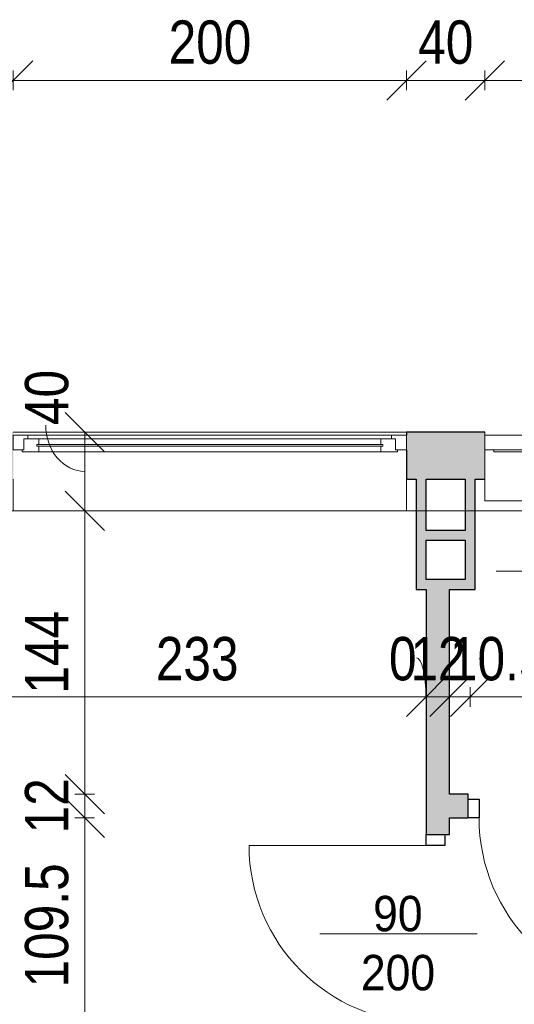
# Model space of a CAD drawing. Header units: centimetres. Extents: x -1743 to 21705, y -8842 to 3590.
# Tile 30 of 44: x -529 to -278, y 2558 to 3058. Entities that reach past the tile are written whole.
import ezdxf

# ---------------------------------------------------------------- set-up
doc = ezdxf.new("R2010")
doc.units = ezdxf.units.CM
doc.linetypes.add('Oś', pattern=[222.25, 127, -31.75, 31.75, -31.75])
for name, color, linetype, lineweight in [('A-ANNO-DIMS', 211, 'Continuous', 13), ('A-ANNO-DIMS-100', 211, 'Continuous', 13), ('A-ANNO-NOTE', 131, 'Continuous', 9), ('A-AREA-IDEN', 2, 'Continuous', 13), ('A-DETL-GENF', 92, 'Continuous', 9), ('A-DETL-MEDM', 33, 'Continuous', 25), ('A-DOOR', 31, 'Continuous', 13), ('A-GLAZ', 151, 'Continuous', 13), ('A-WALL', 113, 'Continuous', 13), ('S-GRID', 1, 'Continuous', 13)]:
    doc.layers.add(name, color=color, linetype=linetype, lineweight=lineweight)
doc.styles.add('Arial', font='arial.ttf', dxfattribs={"width": 0.9, "height": 18})
doc.styles.add('Arial Narrow_2', font='ARIALN.TTF', dxfattribs={"height": 22})
doc.dimstyles.new('Diagonal_1_100__0_1_', dxfattribs={"dimscale": 30.48, "dimtxt": 22.515481, "dimasz": 0.656168, "dimexe": 0.164042, "dimexo": 0.0625, "dimgap": 0.065617, "dimtad": 1, "dimdec": 1, "dimrnd": 0.1, "dimdsep": 46, "dimtxsty": 'Arial Narrow_2', "dimblk1": 'OBLIQUE', "dimblk2": 'OBLIQUE', "dimsah": 1, "dimcen": 0.09, "dimazin": 0, "dimtfac": 1, "dimtdec": 4, "dimtix": 1, "dimtmove": 1, "dimatfit": 3, "dimfxl": 0.164042, "dimfxlon": 1, "dimtvp": 1, "dimtolj": 1, "dimtzin": 0, "dimarcsym": 2})
doc.dimstyles.new('Diagonal_1_100__0_1__1', dxfattribs={"dimscale": 30.48, "dimtxt": 22.515481, "dimasz": 0.656168, "dimexe": 0.164042, "dimexo": 0.0625, "dimgap": 0.065617, "dimtad": 1, "dimdec": 1, "dimrnd": 0.1, "dimdsep": 46, "dimtxsty": 'Arial Narrow_2', "dimblk1": 'OBLIQUE', "dimblk2": 'OBLIQUE', "dimsah": 1, "dimcen": 0.09, "dimazin": 0, "dimtfac": 1, "dimtdec": 4, "dimtix": 1, "dimtmove": 0, "dimatfit": 3, "dimfxl": 0.164042, "dimfxlon": 1, "dimtvp": 1, "dimtolj": 1, "dimtzin": 0, "dimarcsym": 2})
doc.dimstyles.new('Diagonal_1_100__0_1__2', dxfattribs={"dimscale": 30.48, "dimtxt": 22.515481, "dimasz": 0.656168, "dimexe": 0.164042, "dimexo": 0.0625, "dimgap": 0.065617, "dimtad": 1, "dimdec": 1, "dimrnd": 0.1, "dimdsep": 46, "dimtxsty": 'Arial Narrow_2', "dimblk1": 'OBLIQUE', "dimblk2": 'OBLIQUE', "dimsah": 1, "dimcen": 0.09, "dimazin": 0, "dimtfac": 1, "dimtdec": 4, "dimtix": 1, "dimtmove": 2, "dimatfit": 3, "dimfxl": 0.164042, "dimfxlon": 1, "dimtvp": 1, "dimtolj": 1, "dimtzin": 0, "dimarcsym": 2})

# ---------------------------------------------------------------- blocks, each defined once
blk = doc.blocks.new('DRZWI 1S - automatyczna etykieta - Drzwi 90-2252174-6_piętro IV __13_80 m_ - stan istniejący')
at = {"layer": 'A-DETL-GENF'}
for p, q in [((-50.5, 3.5), (-45, 3.5)), ((-50.5, -6), (-50.5, 3.5)), ((-45, 3.5), (-45, -6)), ((45, 3.5), (50.5, 3.5)), ((45, -6), (45, 3.5)), ((50.5, 3.5), (50.5, -6)), ((-45, -6), (-50.5, -6)), ((50.5, -6), (45, -6))]:
    blk.add_line(p, q, dxfattribs=at)
at = {"layer": 'A-DETL-MEDM'}
for p, q in [((-50.5, -6), (-50.5, 3.5)), ((-50.5, 3.5), (-45, 3.5)), ((-45, 3.5), (-45, -6)), ((45, 3.5), (45, -6)), ((50.5, 3.5), (45, 3.5)), ((50.5, -6), (50.5, 3.5)), ((-45, -6), (-50.5, -6)), ((45, -6), (50.5, -6))]:
    blk.add_line(p, q, dxfattribs=at)
at = {"layer": 'A-DOOR'}
blk.add_line((45, -6), (45, -96), dxfattribs=at)
blk.add_arc((45, -6), 90, 180, 270, dxfattribs=at)
blk = doc.blocks.new('DRZWI 1S - automatyczna etykieta - Drzwi 90-2252155-6_piętro IV __13_80 m_ - stan istniejący')
at = {"layer": 'A-DETL-GENF'}
for p, q in [((-50.5, 6), (-50.5, -3.5)), ((-45, 6), (-50.5, 6)), ((-45, -3.5), (-45, 6)), ((50.5, 6), (45, 6)), ((45, 6), (45, -3.5)), ((50.5, -3.5), (50.5, 6)), ((-50.5, -3.5), (-45, -3.5)), ((45, -3.5), (50.5, -3.5))]:
    blk.add_line(p, q, dxfattribs=at)
at = {"layer": 'A-DETL-MEDM'}
for p, q in [((-45, 6), (-50.5, 6)), ((-50.5, 6), (-50.5, -3.5)), ((-45, -3.5), (-45, 6)), ((45, -3.5), (45, 6)), ((45, 6), (50.5, 6)), ((50.5, 6), (50.5, -3.5)), ((-50.5, -3.5), (-45, -3.5)), ((50.5, -3.5), (45, -3.5))]:
    blk.add_line(p, q, dxfattribs=at)
at = {"layer": 'A-DOOR'}
blk.add_line((45, 6), (45, 96), dxfattribs=at)
blk.add_arc((45, 6), 90, 90, 180, dxfattribs=at)
blk = doc.blocks.new('Okno - automatyczna etykieta - 200x165 _nietypowy podział_-2208530-6_piętro IV __13_80 m_ - stan istniejący')
at = {"layer": 'A-GLAZ'}
for p, q in [((-92.5, 10.5), (-100, 10.5)), ((-100, 10.5), (-100, 3)), ((-100, 10.5), (100, 10.5)), ((-92.5, 8.5), (-92.5, 10.5)), ((92.5, 10.5), (-92.5, 10.5)), ((100, 10.5), (92.5, 10.5)), ((92.5, 10.5), (92.5, 8.5)), ((100, 3), (100, 10.5)), ((-87, 8.5), (-94.5, 8.5)), ((-94.5, 8.5), (-94.5, 3)), ((-94.5, 3), (-94.5, 8.5)), ((-94.5, 8.5), (-92.5, 8.5)), ((88, 5.75), (-88, 5.75)), ((-88, 5.75), (-88, 4.75)), ((-88, 4.75), (-88, 5.75)), ((-88, 5.75), (-87, 5.75)), ((-87, 5.75), (-87, 8.5)), ((87, 8.5), (-87, 8.5)), ((94.5, 8.5), (87, 8.5)), ((87, 8.5), (87, 5.75)), ((87, 5.75), (88, 5.75)), ((88, 4.75), (88, 5.75)), ((88, 5.75), (88, 4.75)), ((92.5, 8.5), (94.5, 8.5)), ((94.5, 3), (94.5, 8.5)), ((94.5, 8.5), (94.5, 3)), ((-100, 3), (-94.5, 3)), ((-94.5, 3), (-95.5, 3)), ((-95.5, 3), (-95.5, 2)), ((-95.5, 2), (-87, 2)), ((-88, 4.75), (88, 4.75)), ((-87, 4.75), (-88, 4.75)), ((-87, 2), (-87, 4.75)), ((87, 2), (-87, 2)), ((87, 4.75), (87, 2)), ((88, 4.75), (87, 4.75)), ((87, 2), (95.5, 2)), ((95.5, 3), (94.5, 3)), ((94.5, 3), (100, 3)), ((95.5, 2), (95.5, 3)), ((-100, -26), (-100, -12)), ((100, -12), (100, -26)), ((-100, -28), (-100, -26)), ((-100, -28), (100, -28)), ((100, -26), (100, -28))]:
    blk.add_line(p, q, dxfattribs=at)
blk = doc.blocks.new('Okno - automatyczna etykieta - 110x91-2208586-6_piętro IV __13_80 m_ - stan istniejący')
at = {"layer": 'A-GLAZ'}
for p, q in [((-55, 10.5), (55, 10.5)), ((-55, 3), (-55, 10.5)), ((-55, 10.5), (55, 10.5)), ((55, 10.5), (55, 3)), ((55, 3), (-55, 3)), ((-55, -21), (-55, 3)), ((-50.5, 2), (-50.5, 3)), ((50.5, 2), (-50.5, 2)), ((50.5, 3), (50.5, 2)), ((55, 3), (55, -21)), ((-55, -23), (-55, -21)), ((-55, -23), (55, -23)), ((55, -21), (55, -23))]:
    blk.add_line(p, q, dxfattribs=at)
blk = doc.blocks.new('DIMBLOCK101-6_piętro IV __13_80 m_ - stan istniejący')
at = {"layer": 'A-ANNO-DIMS-100'}
for p, q in [((-612.62, 3027.02), (-602.62, 3037.02)), ((-532.62, 3027.02), (-522.62, 3037.02)), ((-612.62, 3022.02), (-612.62, 3032.02)), ((-532.62, 3022.02), (-532.62, 3032.02)), ((-612.62, 3027.02), (-622.62, 3017.02)), ((-612.62, 3027.02), (-532.62, 3027.02)), ((-612.62, 3027.02), (-612.62, 3022.02)), ((-532.62, 3027.02), (-542.62, 3017.02)), ((-532.62, 3027.02), (-532.62, 3022.02))]:
    blk.add_line(p, q, dxfattribs=at)
at = {"layer": 'A-ANNO-DIMS-100', "color": 0, "insert": (-586.56, 3057.45), "char_height": 22, "width": 33.4516, "attachment_point": 1, "line_spacing_factor": 0.974696, "style": 'Arial Narrow_2'}
blk.add_mtext('80', dxfattribs=at)
blk = doc.blocks.new('_Oblique')
at = {"color": 0, "linetype": 'ByBlock', "lineweight": -2}
blk.add_line((-0.5, -0.5), (0.5, 0.5), dxfattribs=at)
blk = doc.blocks.new('DIMBLOCK102-6_piętro IV __13_80 m_ - stan istniejący')
at = {"layer": 'A-ANNO-DIMS-100'}
for p, q in [((-532.62, 3027.02), (-522.62, 3037.02)), ((-332.62, 3027.02), (-322.62, 3037.02)), ((-532.62, 3022.02), (-532.62, 3032.02)), ((-332.62, 3022.02), (-332.62, 3032.02)), ((-532.62, 3027.02), (-542.62, 3017.02)), ((-532.62, 3027.02), (-332.62, 3027.02)), ((-532.62, 3027.02), (-532.62, 3022.02)), ((-332.62, 3027.02), (-342.62, 3017.02)), ((-332.62, 3027.02), (-332.62, 3022.02))]:
    blk.add_line(p, q, dxfattribs=at)
at = {"layer": 'A-ANNO-DIMS-100', "color": 0, "insert": (-453.53, 3057.45), "char_height": 22, "width": 50.1774, "attachment_point": 1, "line_spacing_factor": 0.974696, "style": 'Arial Narrow_2'}
blk.add_mtext('200', dxfattribs=at)
blk = doc.blocks.new('DIMBLOCK103-6_piętro IV __13_80 m_ - stan istniejący')
at = {"layer": 'A-ANNO-DIMS-100'}
for p, q in [((-332.62, 3027.02), (-322.62, 3037.02)), ((-292.62, 3027.02), (-282.62, 3037.02)), ((-332.62, 3022.02), (-332.62, 3032.02)), ((-292.62, 3022.02), (-292.62, 3032.02)), ((-332.62, 3027.02), (-342.62, 3017.02)), ((-332.62, 3027.02), (-292.62, 3027.02)), ((-332.62, 3027.02), (-332.62, 3022.02)), ((-292.62, 3027.02), (-302.62, 3017.02)), ((-292.62, 3027.02), (-292.62, 3022.02))]:
    blk.add_line(p, q, dxfattribs=at)
at = {"layer": 'A-ANNO-DIMS-100', "color": 0, "insert": (-326.56, 3057.45), "char_height": 22, "width": 33.4516, "attachment_point": 1, "line_spacing_factor": 0.974696, "style": 'Arial Narrow_2'}
blk.add_mtext('40', dxfattribs=at)
blk = doc.blocks.new('DIMBLOCK104-6_piętro IV __13_80 m_ - stan istniejący')
at = {"layer": 'A-ANNO-DIMS-100'}
for p, q in [((-292.62, 3027.02), (-282.62, 3037.02)), ((-182.62, 3027.02), (-172.62, 3037.02)), ((-292.62, 3022.02), (-292.62, 3032.02)), ((-182.62, 3022.02), (-182.62, 3032.02)), ((-292.62, 3027.02), (-302.62, 3017.02)), ((-292.62, 3027.02), (-182.62, 3027.02)), ((-292.62, 3027.02), (-292.62, 3022.02)), ((-182.62, 3027.02), (-192.62, 3017.02)), ((-182.62, 3027.02), (-182.62, 3022.02))]:
    blk.add_line(p, q, dxfattribs=at)
at = {"layer": 'A-ANNO-DIMS-100', "color": 0, "insert": (-258.53, 3057.45), "char_height": 22, "width": 50.1774, "attachment_point": 1, "line_spacing_factor": 0.974696, "style": 'Arial Narrow_2'}
blk.add_mtext('110', dxfattribs=at)
blk = doc.blocks.new('DIMBLOCK116-6_piętro IV __13_80 m_ - stan istniejący')
at = {"layer": 'A-ANNO-DIMS-100'}
for p, q in [((-496.18, 2652.33), (-506.18, 2662.33)), ((-491.18, 2652.33), (-501.18, 2652.33)), ((-496.18, 2542.83), (-496.18, 2652.33)), ((-496.18, 2652.33), (-486.18, 2642.33)), ((-496.18, 2652.33), (-491.18, 2652.33)), ((-496.18, 2542.83), (-506.18, 2552.83)), ((-491.18, 2542.83), (-501.18, 2542.83)), ((-496.18, 2542.83), (-486.18, 2532.83)), ((-496.18, 2542.83), (-491.18, 2542.83))]:
    blk.add_line(p, q, dxfattribs=at)
at = {"layer": 'A-ANNO-DIMS-100', "color": 0, "insert": (-526.61, 2566.13), "char_height": 22, "width": 75.4805, "attachment_point": 1, "rotation": 90, "line_spacing_factor": 0.974696, "style": 'Arial Narrow_2'}
blk.add_mtext('109.5', dxfattribs=at)
blk = doc.blocks.new('DIMBLOCK117-6_piętro IV __13_80 m_ - stan istniejący')
at = {"layer": 'A-ANNO-DIMS-100'}
for p, q in [((-496.18, 2664.33), (-506.18, 2674.33)), ((-496.18, 2652.33), (-506.18, 2662.33)), ((-491.18, 2664.33), (-501.18, 2664.33)), ((-496.18, 2652.33), (-496.18, 2664.33)), ((-496.18, 2664.33), (-486.18, 2654.33)), ((-496.18, 2664.33), (-491.18, 2664.33)), ((-491.18, 2652.33), (-501.18, 2652.33)), ((-496.18, 2652.33), (-486.18, 2642.33)), ((-496.18, 2652.33), (-491.18, 2652.33))]:
    blk.add_line(p, q, dxfattribs=at)
at = {"layer": 'A-ANNO-DIMS-100', "color": 0, "insert": (-526.61, 2644.39), "char_height": 22, "width": 33.4516, "attachment_point": 1, "rotation": 90, "line_spacing_factor": 0.974696, "style": 'Arial Narrow_2'}
blk.add_mtext('12', dxfattribs=at)
blk = doc.blocks.new('DIMBLOCK118-6_piętro IV __13_80 m_ - stan istniejący')
at = {"layer": 'A-ANNO-DIMS-100'}
for p, q in [((-496.18, 2808.33), (-506.18, 2818.33)), ((-501.18, 2808.33), (-491.18, 2808.33)), ((-496.18, 2808.33), (-501.18, 2808.33)), ((-496.18, 2664.33), (-496.18, 2808.33)), ((-496.18, 2808.33), (-486.18, 2798.33)), ((-496.18, 2664.33), (-506.18, 2674.33)), ((-491.18, 2664.33), (-501.18, 2664.33)), ((-496.18, 2664.33), (-486.18, 2654.33)), ((-496.18, 2664.33), (-491.18, 2664.33))]:
    blk.add_line(p, q, dxfattribs=at)
at = {"layer": 'A-ANNO-DIMS-100', "color": 0, "insert": (-526.61, 2715.42), "char_height": 22, "width": 50.1774, "attachment_point": 1, "rotation": 90, "line_spacing_factor": 0.974696, "style": 'Arial Narrow_2'}
blk.add_mtext('144', dxfattribs=at)
blk = doc.blocks.new('DIMBLOCK119-6_piętro IV __13_80 m_ - stan istniejący')
at = {"layer": 'A-ANNO-DIMS-100'}
for p, q in [((-496.18, 2848.33), (-506.18, 2858.33)), ((-501.18, 2848.33), (-491.18, 2848.33)), ((-496.18, 2848.33), (-501.18, 2848.33)), ((-496.18, 2808.33), (-496.18, 2848.33)), ((-496.18, 2848.33), (-486.18, 2838.33)), ((-496.18, 2808.33), (-506.18, 2818.33)), ((-501.18, 2808.33), (-491.18, 2808.33)), ((-496.18, 2808.33), (-501.18, 2808.33)), ((-496.18, 2808.33), (-486.18, 2798.33))]:
    blk.add_line(p, q, dxfattribs=at)
blk.add_ellipse((-496.18, 2851.87), major_axis=(0, 23.54), ratio=0.84407, start_param=1.570796, end_param=3.141593, dxfattribs=at)
at = {"layer": 'A-ANNO-DIMS-100', "color": 0, "insert": (-526.61, 2851.87), "char_height": 22, "width": 33.4516, "attachment_point": 1, "rotation": 90, "line_spacing_factor": 0.974696, "style": 'Arial Narrow_2'}
blk.add_mtext('40', dxfattribs=at)
blk = doc.blocks.new('METKA_POMIESZCZENIA2 - Krótka - bez ramki 2-2396683-6_piętro IV __13_80 m_ - stan istniejący')
at = {"layer": 'A-AREA-IDEN'}
blk.add_line((0.0976, 0), (-0.8, 0), dxfattribs=at)
blk = doc.blocks.new('DIMBLOCK263-6_piętro IV __13_80 m_ - stan istniejący')
at = {"layer": 'A-ANNO-DIMS-100'}
for p, q in [((-555.62, 2713.76), (-545.62, 2723.76)), ((-322.62, 2713.76), (-312.62, 2723.76)), ((-555.62, 2718.76), (-555.62, 2708.76)), ((-555.62, 2713.76), (-555.62, 2718.76)), ((-322.62, 2718.76), (-322.62, 2708.76)), ((-322.62, 2713.76), (-322.62, 2718.76)), ((-555.62, 2713.76), (-565.62, 2703.76)), ((-555.62, 2713.76), (-322.62, 2713.76)), ((-322.62, 2713.76), (-332.62, 2703.76))]:
    blk.add_line(p, q, dxfattribs=at)
at = {"layer": 'A-ANNO-DIMS-100', "color": 0, "insert": (-460.03, 2744.2), "char_height": 22, "width": 50.1774, "attachment_point": 1, "line_spacing_factor": 0.974696, "style": 'Arial Narrow_2'}
blk.add_mtext('233', dxfattribs=at)
blk = doc.blocks.new('DIMBLOCK264-6_piętro IV __13_80 m_ - stan istniejący')
at = {"layer": 'A-ANNO-DIMS-100'}
for p, q in [((-322.62, 2713.76), (-312.62, 2723.76)), ((-322.62, 2713.76), (-312.62, 2723.76)), ((-322.62, 2718.76), (-322.62, 2708.76)), ((-322.62, 2713.76), (-322.62, 2718.76)), ((-322.62, 2718.76), (-322.62, 2708.76)), ((-322.62, 2713.76), (-322.62, 2718.76)), ((-322.62, 2713.76), (-332.62, 2703.76)), ((-322.62, 2713.76), (-332.62, 2703.76)), ((-322.62, 2713.76), (-322.62, 2713.76))]:
    blk.add_line(p, q, dxfattribs=at)
blk.add_ellipse((-327.51, 2713.76), major_axis=(0, 19.87), ratio=0.245801, start_param=4.712389, end_param=6.283185, dxfattribs=at)
at = {"layer": 'A-ANNO-DIMS-100', "color": 0, "insert": (-341.45, 2744.2), "char_height": 22, "width": 16.7258, "attachment_point": 1, "line_spacing_factor": 0.974696, "style": 'Arial Narrow_2'}
blk.add_mtext('\\fArial Narrow|b0|i0|c238|p34|;0', dxfattribs=at)
blk = doc.blocks.new('DIMBLOCK265-6_piętro IV __13_80 m_ - stan istniejący')
at = {"layer": 'A-ANNO-DIMS-100'}
for p, q in [((-322.62, 2713.76), (-312.62, 2723.76)), ((-310.62, 2713.76), (-300.62, 2723.76)), ((-322.62, 2718.76), (-322.62, 2708.76)), ((-322.62, 2713.76), (-322.62, 2718.76)), ((-310.62, 2718.76), (-310.62, 2708.76)), ((-310.62, 2713.76), (-310.62, 2718.76)), ((-322.62, 2713.76), (-332.62, 2703.76)), ((-322.62, 2713.76), (-310.62, 2713.76)), ((-310.62, 2713.76), (-320.62, 2703.76))]:
    blk.add_line(p, q, dxfattribs=at)
at = {"layer": 'A-ANNO-DIMS-100', "color": 0, "insert": (-330.56, 2744.2), "char_height": 22, "width": 33.4516, "attachment_point": 1, "line_spacing_factor": 0.974696, "style": 'Arial Narrow_2'}
blk.add_mtext('12', dxfattribs=at)
blk = doc.blocks.new('DIMBLOCK266-6_piętro IV __13_80 m_ - stan istniejący')
at = {"layer": 'A-ANNO-DIMS-100'}
for p, q in [((-310.62, 2713.76), (-300.62, 2723.76)), ((-300.12, 2713.76), (-290.12, 2723.76)), ((-310.62, 2718.76), (-310.62, 2708.76)), ((-310.62, 2713.76), (-310.62, 2718.76)), ((-300.12, 2718.76), (-300.12, 2708.76)), ((-300.12, 2713.76), (-300.12, 2718.76)), ((-310.62, 2713.76), (-320.62, 2703.76)), ((-310.62, 2713.76), (-300.12, 2713.76)), ((-300.12, 2713.76), (-310.12, 2703.76))]:
    blk.add_line(p, q, dxfattribs=at)
at = {"layer": 'A-ANNO-DIMS-100', "color": 0, "insert": (-310.42, 2744.2), "char_height": 22, "width": 58.7547, "attachment_point": 1, "line_spacing_factor": 0.974696, "style": 'Arial Narrow_2'}
blk.add_mtext('10.5', dxfattribs=at)
blk = doc.blocks.new('DIMBLOCK267-6_piętro IV __13_80 m_ - stan istniejący')
at = {"layer": 'A-ANNO-DIMS-100'}
for p, q in [((-300.12, 2713.76), (-290.12, 2723.76)), ((-96.62, 2713.76), (-86.62, 2723.76)), ((-300.12, 2718.76), (-300.12, 2708.76)), ((-300.12, 2713.76), (-300.12, 2718.76)), ((-96.62, 2718.76), (-96.62, 2708.76)), ((-96.62, 2713.76), (-96.62, 2718.76)), ((-300.12, 2713.76), (-310.12, 2703.76)), ((-300.12, 2713.76), (-96.62, 2713.76)), ((-96.62, 2713.76), (-106.62, 2703.76))]:
    blk.add_line(p, q, dxfattribs=at)
at = {"layer": 'A-ANNO-DIMS-100', "color": 0, "insert": (-241.37, 2744.2), "char_height": 22, "width": 75.4805, "attachment_point": 1, "line_spacing_factor": 0.974696, "style": 'Arial Narrow_2'}
blk.add_mtext('203.5', dxfattribs=at)

msp = doc.modelspace()

# ---------------------------------------------------------------- hatches: boundary and pattern name
at = {"layer": 'A-WALL'}
h = msp.add_hatch(color=9, dxfattribs=at)
h.paths.add_polyline_path([(1227.38, 2824.33), (1227.38, 2848.33), (507.38, 2848.33), (507.38, 2824.33), (1203.38, 2824.33)], flags=0)
h.paths.add_polyline_path([(285.38, 2824.33), (307.38, 2824.33), (307.38, 2848.33), (267.38, 2848.33), (267.38, 2824.33)], flags=0)
h.paths.add_polyline_path([(113.38, 2824.33), (157.38, 2824.33), (157.38, 2848.33), (-182.62, 2848.33), (-182.62, 2824.33), (17.38, 2824.33)], flags=0)
h.paths.add_polyline_path([(-297.62, 2824.33), (-292.62, 2824.33), (-292.62, 2848.33), (-332.62, 2848.33), (-332.62, 2824.33), (-302.62, 2824.33)], flags=0)
h.paths.add_polyline_path([(-532.62, 2824.33), (-532.62, 2848.33), (-1217.62, 2848.33), (-1217.62, 2824.33), (-547.62, 2824.33)], flags=0)
for points in [[(-327.62, 2768.33), (-322.62, 2768.33), (-322.62, 2824.33), (-327.62, 2824.33), (-327.62, 2818.86)], [(-302.62, 2773.33), (-297.62, 2773.33), (-297.62, 2824.33), (-302.62, 2824.33), (-302.62, 2793.33)], [(-302.62, 2793.33), (-302.62, 2798.33), (-322.62, 2798.33), (-322.62, 2793.33)], [(-297.62, 2768.33), (-297.62, 2773.33), (-322.62, 2773.33), (-322.62, 2768.33), (-310.62, 2768.33)]]:
    msp.add_hatch(color=9, dxfattribs=at).paths.add_polyline_path(points, flags=0)
h = msp.add_hatch(color=9, dxfattribs=at)
h.paths.add_polyline_path([(-320.12, 2110.83), (-310.62, 2110.83), (-310.62, 2123.83), (-322.62, 2123.83), (-322.62, 2110.83)], flags=0)
h.paths.add_polyline_path([(-322.62, 2224.83), (-310.62, 2224.83), (-310.62, 2542.83), (-322.62, 2542.83), (-322.62, 2265.06)], flags=0)
h.paths.add_polyline_path([(-322.62, 2643.83), (-310.62, 2643.83), (-310.62, 2768.33), (-322.62, 2768.33), (-322.62, 2726.56)], flags=0)
h = msp.add_hatch(color=9, dxfattribs=at)
h.paths.add_polyline_path([(-96.62, 2652.33), (-96.62, 2664.33), (-200.12, 2664.33), (-200.12, 2652.33), (-173.31, 2652.33)], flags=0)
h.paths.add_polyline_path([(-310.62, 2652.33), (-301.12, 2652.33), (-301.12, 2664.33), (-310.62, 2664.33), (-310.62, 2661.83)], flags=0)

# ---------------------------------------------------------------- linework, layer by layer
at = {"layer": 'A-ANNO-NOTE', "lineweight": 13}
msp.add_line((-296.62, 2593.33), (-376.62, 2593.33), dxfattribs=at)
at = {"layer": 'A-WALL'}
for p, q in [((-532.62, 2848.33), (-332.62, 2848.33)), ((-292.62, 2846.83), (-292.62, 2848.33))]:
    msp.add_line(p, q, dxfattribs=at)
at = {"layer": 'A-WALL', "color": 7, "lineweight": 25}
for p, q in [((-292.62, 2848.33), (-332.62, 2848.33)), ((-332.62, 2848.33), (-332.62, 2846.83)), ((-332.62, 2839.33), (-332.62, 2824.33)), ((-332.62, 2824.33), (-327.62, 2824.33)), ((-327.62, 2824.33), (-327.62, 2768.33)), ((-322.62, 2824.33), (-302.62, 2824.33)), ((-322.62, 2798.33), (-322.62, 2824.33)), ((-302.62, 2824.33), (-302.62, 2798.33)), ((-297.62, 2824.33), (-292.62, 2824.33)), ((-297.62, 2768.33), (-297.62, 2824.33)), ((-302.62, 2798.33), (-322.62, 2798.33)), ((-322.62, 2773.33), (-322.62, 2793.33)), ((-322.62, 2793.33), (-302.62, 2793.33)), ((-302.62, 2793.33), (-302.62, 2773.33)), ((-302.62, 2773.33), (-322.62, 2773.33)), ((-327.62, 2768.33), (-322.62, 2768.33)), ((-322.62, 2768.33), (-322.62, 2643.83)), ((-310.62, 2664.33), (-310.62, 2768.33)), ((-310.62, 2768.33), (-297.62, 2768.33)), ((-301.12, 2664.33), (-310.62, 2664.33)), ((-301.12, 2661.83), (-301.12, 2664.33)), ((-310.62, 2643.83), (-310.62, 2652.33)), ((-310.62, 2652.33), (-301.12, 2652.33)), ((-313.12, 2643.83), (-310.62, 2643.83))]:
    msp.add_line(p, q, dxfattribs=at)
at = {"layer": 'S-GRID', "linetype": 'Oś'}
msp.add_line((1342.46, 2808.33), (-1368.76, 2808.33), dxfattribs=at)

# ---------------------------------------------------------------- block references
at = {"layer": 'A-AREA-IDEN', "xscale": 99.99999999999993, "yscale": 99.99999999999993, "zscale": 99.99999999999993}
msp.add_blockref('METKA_POMIESZCZENIA2 - Krótka - bez ramki 2-2396683-6_piętro IV __13_80 m_ - stan istniejący', (-206.89, 2777.66), dxfattribs=at)
at = {"layer": 'A-DOOR'}
msp.add_blockref('DRZWI 1S - automatyczna etykieta - Drzwi 90-2252174-6_piętro IV __13_80 m_ - stan istniejący', (-250.62, 2658.33), dxfattribs=at)
at = {"layer": 'A-DOOR', "rotation": 89.99999999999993}
msp.add_blockref('DRZWI 1S - automatyczna etykieta - Drzwi 90-2252155-6_piętro IV __13_80 m_ - stan istniejący', (-316.62, 2593.33), dxfattribs=at)
at = {"layer": 'A-GLAZ'}
for name, p in [('Okno - automatyczna etykieta - 200x165 _nietypowy podział_-2208530-6_piętro IV __13_80 m_ - stan istniejący', (-432.62, 2836.33)), ('Okno - automatyczna etykieta - 110x91-2208586-6_piętro IV __13_80 m_ - stan istniejący', (-237.62, 2836.33))]:
    msp.add_blockref(name, p, dxfattribs=at)

# ---------------------------------------------------------------- texts
at = {"layer": 'A-ANNO-NOTE', "lineweight": 211, "char_height": 18, "attachment_point": 5, "line_spacing_factor": 0.936439, "style": 'Arial'}
for s, insert, width in [('\\pxqc,t6.35,12.7,19.05,25.4,31.75,38.1,44.45,50.8,57.15,63.5,69.85,76.2,82.55,88.9,95.25,101.6,107.95,114.3,120.65,127,133.35,139.7,146.05,152.4,158.75,165.1,171.45,177.8,184.15,190.5,196.85,203.2;{90}', (-336.95, 2603.56), 25.65), ('\\pxqc,t6.35,12.7,19.05,25.4,31.75,38.1,44.45,50.8,57.15,63.5,69.85,76.2,82.55,88.9,95.25,101.6,107.95,114.3,120.65,127,133.35,139.7,146.05,152.4,158.75,165.1,171.45,177.8,184.15,190.5,196.85,203.2;{200}', (-336.86, 2573.56), 38.07), ('\\pxqc,t6.35,12.7,19.05,25.4,31.75,38.1,44.45,50.8,57.15,63.5,69.85,76.2,82.55,88.9,95.25,101.6,107.95,114.3,120.65,127,133.35,139.7,146.05,152.4,158.75,165.1,171.45,177.8,184.15,190.5,196.85,203.2;{200}', (-336.86, 2573.56), 38.07)]:
    msp.add_mtext(s, dxfattribs=dict(at, insert=insert, width=width))

# ---------------------------------------------------------------- dimensions: what is measured, and where the dimension line sits
at = {"layer": 'A-ANNO-DIMS'}
for base, p1, p2, override, picture, middle in [((-532.62, 3027.02), (-612.62, 3022.02), (-532.62, 3022.02), {"dimpost": '<>', "dimfxl": 80}, 'DIMBLOCK101-6_piętro IV __13_80 m_ - stan istniejący', (-572.62, 3040.25)), ((-332.62, 3027.02), (-532.62, 3022.02), (-332.62, 3022.02), {"dimpost": '<>', "dimfxl": 200}, 'DIMBLOCK102-6_piętro IV __13_80 m_ - stan istniejący', (-432.62, 3040.25)), ((-292.62, 3027.02), (-332.62, 3022.02), (-292.62, 3022.02), {"dimpost": '<>', "dimfxl": 40}, 'DIMBLOCK103-6_piętro IV __13_80 m_ - stan istniejący', (-312.62, 3040.25)), ((-182.62, 3027.02), (-292.62, 3022.02), (-182.62, 3022.02), {"dimpost": '<>', "dimfxl": 110}, 'DIMBLOCK104-6_piętro IV __13_80 m_ - stan istniejący', (-237.62, 3040.25)), ((-322.62, 2713.76), (-555.62, 2718.76), (-322.62, 2718.76), {"dimpost": '<>', "dimfxl": 233}, 'DIMBLOCK263-6_piętro IV __13_80 m_ - stan istniejący', (-439.12, 2726.99)), ((-310.62, 2713.76), (-322.62, 2718.76), (-310.62, 2718.76), {"dimpost": '<>', "dimfxl": 12}, 'DIMBLOCK265-6_piętro IV __13_80 m_ - stan istniejący', (-316.62, 2726.81))]:
    dim = msp.add_linear_dim(base=base, p1=p1, p2=p2, dimstyle='Diagonal_1_100__0_1__1', override=override, dxfattribs=at)
    dim.commit()
    dim.dimension.update_dxf_attribs({"geometry": picture, "text_midpoint": middle})
dim = msp.add_linear_dim(base=(-496.18, 2848.33), p1=(-501.18, 2808.33), p2=(-501.18, 2848.33), angle=90, dimstyle='Diagonal_1_100__0_1_', override={"dimpost": '<>', "dimfxl": 40}, dxfattribs=at)
dim.commit()
dim.dimension.update_dxf_attribs({"geometry": 'DIMBLOCK119-6_piętro IV __13_80 m_ - stan istniejący', "text_midpoint": (-511.95, 2868.59), "dimtype": 160, "text_rotation": 90})
for base, p1, p2, override, picture, middle in [((-496.18, 2808.33), (-491.18, 2664.33), (-501.18, 2808.33), {"dimpost": '<>', "dimfxl": 144.346805}, 'DIMBLOCK118-6_piętro IV __13_80 m_ - stan istniejący', (-509.23, 2736.33)), ((-496.18, 2664.33), (-491.18, 2652.33), (-491.18, 2664.33), {"dimpost": '<>', "dimfxl": 12}, 'DIMBLOCK117-6_piętro IV __13_80 m_ - stan istniejący', (-509.23, 2658.33)), ((-496.18, 2652.33), (-491.18, 2542.83), (-491.18, 2652.33), {"dimpost": '<>', "dimfxl": 109.5}, 'DIMBLOCK116-6_piętro IV __13_80 m_ - stan istniejący', (-509.41, 2597.58))]:
    dim = msp.add_linear_dim(base=base, p1=p1, p2=p2, angle=90, dimstyle='Diagonal_1_100__0_1__1', override=override, dxfattribs=at)
    dim.commit()
    dim.dimension.update_dxf_attribs({"geometry": picture, "text_midpoint": middle})
for base, p1, p2, dimstyle, override, picture, middle in [((-322.62324803, 2713.76211116), (-322.62324803, 2718.76211116), (-322.62324803, 2718.76211116), 'Diagonal_1_100__0_1_', {"dimpost": '<>', "dimfxl": 0}, 'DIMBLOCK264-6_piętro IV __13_80 m_ - stan istniejący', (-333.0824321, 2729.52843918)), ((-300.12, 2713.76), (-310.62, 2718.76), (-300.12, 2718.76), 'Diagonal_1_100__0_1__2', {"dimpost": '<>', "dimfxl": 10.5}, 'DIMBLOCK266-6_piętro IV __13_80 m_ - stan istniejący', (-281.04, 2729.53)), ((-96.62, 2713.76), (-300.12, 2718.76), (-96.62, 2718.76), 'Diagonal_1_100__0_1__2', {"dimpost": '<>', "dimfxl": 203.5}, 'DIMBLOCK267-6_piętro IV __13_80 m_ - stan istniejący', (-203.63, 2729.53))]:
    dim = msp.add_linear_dim(base=base, p1=p1, p2=p2, dimstyle=dimstyle, override=override, dxfattribs=at)
    dim.commit()
    dim.dimension.update_dxf_attribs({"geometry": picture, "text_midpoint": middle, "dimtype": 160, "text_rotation": 360})

doc.saveas('drawing.dxf')
